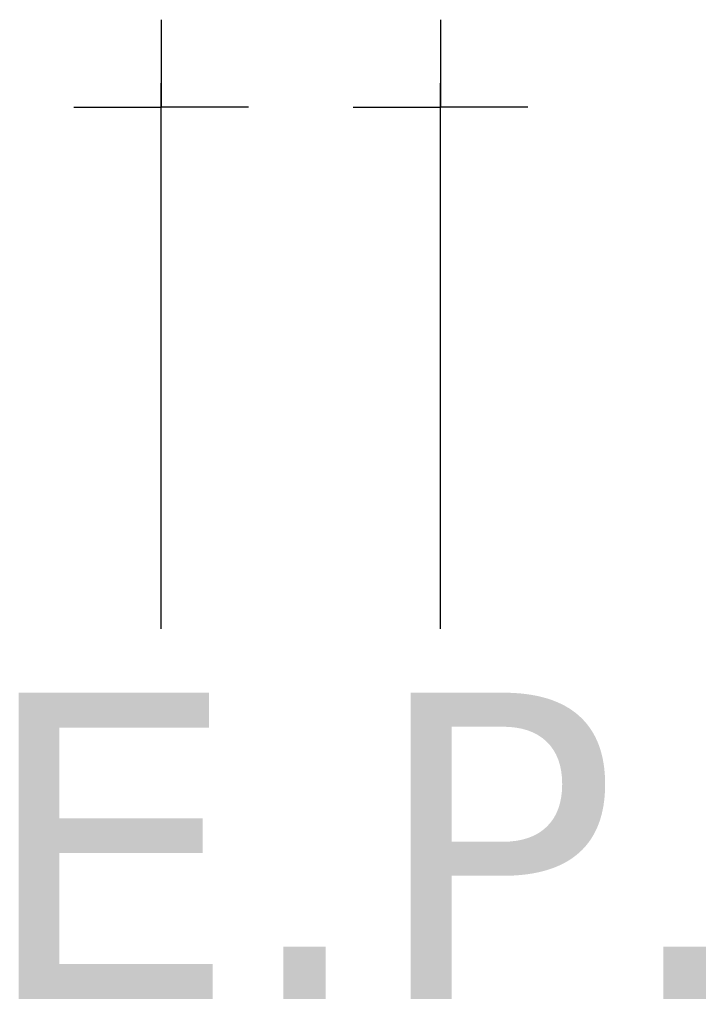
# Model space of a CAD drawing. Header units: millimetres. Extents: x -7700071838 to 844383267715, y -571436171822 to -543.
# Tile 10 of 11: x 25569 to 25578, y -556 to -543. Entities that reach past the tile are written whole.
import ezdxf

# ---------------------------------------------------------------- set-up
doc = ezdxf.new("R2010")
doc.units = ezdxf.units.MM
doc.header["$MEASUREMENT"] = 0
doc.styles.get("Standard").update_dxf_attribs({"font": 'verdana.ttf', "height": 4000})

msp = doc.modelspace()

# ---------------------------------------------------------------- linework, layer by layer
at = {"color": 7}
for p, q in [((25571.249418, -543.285878), (25571.249418, -544.427324)), ((25574.899759, -543.285878), (25574.899759, -544.427324)), ((25571.249418, -551.242802), (25571.249418, -544.117124)), ((25574.899759, -551.242802), (25574.899759, -544.117124)), ((25570.107971, -544.427324), (25571.249418, -544.427324)), ((25572.390864, -544.427324), (25571.249418, -544.427324)), ((25573.758312, -544.427324), (25574.899759, -544.427324)), ((25576.041205, -544.427324), (25574.899759, -544.427324))]:
    msp.add_line(p, q, dxfattribs=at)

# ---------------------------------------------------------------- texts
msp.add_text('E.P.', height=4, dxfattribs=at).set_placement((25568.849805, -556.076952))

doc.saveas('drawing.dxf')
